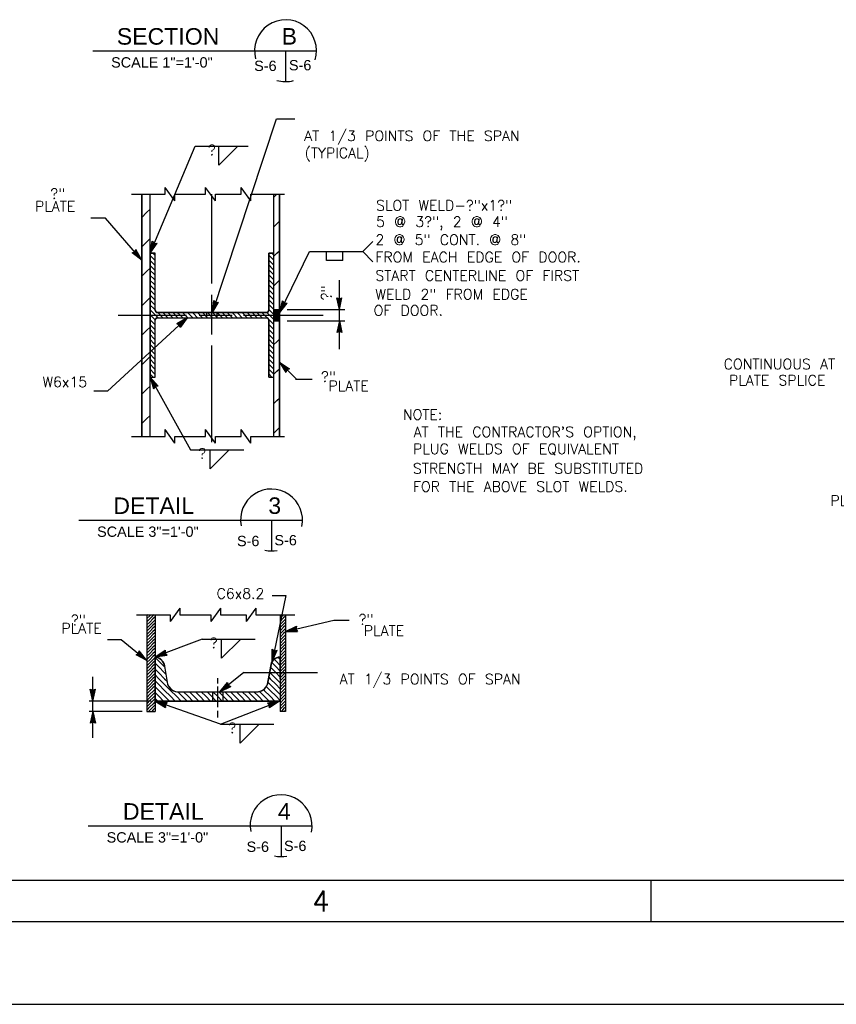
# Model space of a CAD drawing. Extents: x -27.8 to 14.2, y -21.6 to 8.4.
# Tile 2 of 30: x -18.4 to -8.5, y -21.6 to -9.7. Entities that reach past the tile are written whole.
import ezdxf
from ezdxf.enums import TextEntityAlignment as Align

# ---------------------------------------------------------------- set-up
doc = ezdxf.new("R2010")
doc.units = 0
doc.header["$MEASUREMENT"] = 0
doc.linetypes.add('HIDDEN2', pattern=[0.1875, 0.125, -0.0625])
doc.layers.add('01', color=7, linetype='CONTINUOUS')
doc.styles.add('ARIAL', font='Arial')
doc.styles.add('TXT_SHX', font='txt.shx')

msp = doc.modelspace()

# ---------------------------------------------------------------- linework, layer by layer
at = {"layer": '01', "color": 7, "linetype": 'CONTINUOUS'}
for p, q in [((-17.541, -10.091), (-14.832, -10.091)), ((-15.207, -10.091), (-15.207, -10.466)), ((-16.093, -13.264), (-15.318, -10.917)), ((-15.318, -10.918), (-15.094, -10.918)), ((-16.848, -12.545), (-16.301, -11.249)), ((-16.301, -11.249), (-15.66, -11.249)), ((-16.014, -11.478), (-16.014, -11.249)), ((-16.014, -11.478), (-15.787, -11.251)), ((-16.666, -11.831), (-16.666, -11.747)), ((-16.548, -11.911), (-16.666, -11.747)), ((-16.175, -11.831), (-16.175, -11.747)), ((-16.057, -11.911), (-16.175, -11.747)), ((-15.745, -11.831), (-15.745, -11.747)), ((-15.627, -11.911), (-15.745, -11.747)), ((-17.074, -11.831), (-16.666, -11.831)), ((-16.947, -14.765), (-16.947, -11.831)), ((-16.947, -11.831), (-16.947, -14.765)), ((-16.848, -14.765), (-16.848, -11.831)), ((-16.848, -14.765), (-16.848, -11.831)), ((-16.548, -11.911), (-16.548, -11.831)), ((-16.548, -11.831), (-16.175, -11.831)), ((-16.098, -12.911), (-16.098, -11.831)), ((-16.057, -11.911), (-16.057, -11.831)), ((-16.057, -11.831), (-15.745, -11.831)), ((-15.627, -11.911), (-15.627, -11.831)), ((-15.627, -11.831), (-15.219, -11.831)), ((-15.348, -14.765), (-15.348, -11.831)), ((-15.348, -14.765), (-15.348, -11.831)), ((-15.348, -11.867), (-15.312, -11.831)), ((-15.282, -14.765), (-15.282, -11.831)), ((-15.282, -11.831), (-15.282, -14.765)), ((-16.89, -12.053), (-16.848, -12.011)), ((-17.388, -12.121), (-17.563, -12.121)), ((-16.947, -12.627), (-17.388, -12.121)), ((-16.947, -12.11), (-16.89, -12.053)), ((-15.312, -12.188), (-15.282, -12.158)), ((-15.348, -12.224), (-15.312, -12.188)), ((-16.89, -12.41), (-16.848, -12.368)), ((-16.848, -12.545), (-16.821, -12.4)), ((-16.821, -12.4), (-16.797, -12.425)), ((-14.273, -12.524), (-14.15, -12.401)), ((-17.032, -12.529), (-17.018, -12.498)), ((-17.027, -12.535), (-17.018, -12.515)), ((-16.947, -12.627), (-17.018, -12.498)), ((-16.971, -12.599), (-17.018, -12.515)), ((-16.947, -12.467), (-16.89, -12.41)), ((-16.848, -12.545), (-16.763, -12.424)), ((-16.834, -12.511), (-16.815, -12.417)), ((-16.834, -12.511), (-16.779, -12.432)), ((-16.82, -12.478), (-16.811, -12.432)), ((-16.82, -12.478), (-16.794, -12.44)), ((-16.815, -12.417), (-16.801, -12.433)), ((-16.811, -12.432), (-16.804, -12.44)), ((-16.804, -12.44), (-16.794, -12.44)), ((-16.801, -12.433), (-16.779, -12.432)), ((-16.797, -12.425), (-16.763, -12.424)), ((-15.312, -12.545), (-15.282, -12.515)), ((-17.065, -12.539), (-17.032, -12.529)), ((-16.947, -12.627), (-17.065, -12.539)), ((-17.048, -12.541), (-17.027, -12.535)), ((-16.971, -12.599), (-17.048, -12.541)), ((-17.032, -12.545), (-17.022, -12.541)), ((-16.995, -12.572), (-17.032, -12.545)), ((-17.022, -12.541), (-17.018, -12.532)), ((-16.995, -12.572), (-17.018, -12.532)), ((-16.848, -12.545), (-16.785, -12.545)), ((-16.801, -12.616), (-16.844, -12.573)), ((-16.801, -12.676), (-16.844, -12.633)), ((-16.801, -12.556), (-16.812, -12.545)), ((-16.785, -12.572), (-16.801, -12.556)), ((-16.785, -12.632), (-16.801, -12.616)), ((-16.785, -13.233), (-16.785, -12.545)), ((-15.41, -12.545), (-15.348, -12.545)), ((-15.41, -13.233), (-15.41, -12.545)), ((-15.361, -12.616), (-15.41, -12.567)), ((-15.361, -12.676), (-15.41, -12.627)), ((-15.361, -12.556), (-15.372, -12.545)), ((-15.349, -12.568), (-15.361, -12.556)), ((-15.349, -12.628), (-15.361, -12.616)), ((-15.348, -12.581), (-15.312, -12.545)), ((-15.277, -13.264), (-14.918, -12.524)), ((-14.918, -12.524), (-14.273, -12.524)), ((-14.712, -12.632), (-14.712, -12.524)), ((-14.712, -12.627), (-14.515, -12.627)), ((-14.515, -12.632), (-14.515, -12.524)), ((-14.273, -12.524), (-14.15, -12.647)), ((-16.89, -12.767), (-16.848, -12.725)), ((-16.801, -12.736), (-16.844, -12.693)), ((-16.801, -12.796), (-16.844, -12.753)), ((-16.785, -12.692), (-16.801, -12.676)), ((-16.785, -12.752), (-16.801, -12.736)), ((-15.361, -12.736), (-15.41, -12.687)), ((-15.361, -12.796), (-15.41, -12.747)), ((-15.349, -12.688), (-15.361, -12.676)), ((-15.349, -12.748), (-15.361, -12.736)), ((-16.947, -12.824), (-16.89, -12.767)), ((-16.801, -12.856), (-16.844, -12.813)), ((-16.801, -12.916), (-16.844, -12.873)), ((-16.785, -12.812), (-16.801, -12.796)), ((-16.785, -12.872), (-16.801, -12.856)), ((-15.361, -12.856), (-15.41, -12.807)), ((-15.361, -12.916), (-15.41, -12.867)), ((-15.349, -12.808), (-15.361, -12.796)), ((-15.349, -12.868), (-15.361, -12.856)), ((-15.312, -12.902), (-15.282, -12.872)), ((-14.555, -13.228), (-14.555, -12.869)), ((-16.801, -12.976), (-16.845, -12.932)), ((-16.801, -13.036), (-16.845, -12.992)), ((-16.785, -12.932), (-16.801, -12.916)), ((-16.785, -12.992), (-16.801, -12.976)), ((-15.361, -12.976), (-15.41, -12.927)), ((-15.361, -13.036), (-15.41, -12.987)), ((-15.349, -12.928), (-15.361, -12.916)), ((-15.349, -12.988), (-15.361, -12.976)), ((-15.348, -12.938), (-15.312, -12.902)), ((-16.89, -13.124), (-16.848, -13.082)), ((-16.801, -13.096), (-16.845, -13.052)), ((-16.801, -13.156), (-16.845, -13.112)), ((-16.785, -13.052), (-16.801, -13.036)), ((-16.785, -13.112), (-16.801, -13.096)), ((-16.098, -13.528), (-16.098, -13.05)), ((-16.093, -13.264), (-16.077, -13.118)), ((-16.077, -13.118), (-16.052, -13.141)), ((-15.361, -13.096), (-15.41, -13.047)), ((-15.361, -13.156), (-15.41, -13.107)), ((-15.349, -13.048), (-15.361, -13.036)), ((-15.349, -13.108), (-15.361, -13.096)), ((-14.555, -13.228), (-14.586, -13.084)), ((-14.586, -13.084), (-14.555, -13.098)), ((-14.555, -13.191), (-14.575, -13.097)), ((-14.575, -13.097), (-14.555, -13.106)), ((-14.555, -13.155), (-14.565, -13.11)), ((-14.565, -13.11), (-14.555, -13.114)), ((-14.555, -13.228), (-14.524, -13.084)), ((-14.555, -13.098), (-14.524, -13.084)), ((-14.555, -13.191), (-14.535, -13.097)), ((-14.555, -13.106), (-14.535, -13.097)), ((-14.555, -13.155), (-14.546, -13.11)), ((-14.555, -13.114), (-14.546, -13.11)), ((-16.947, -13.181), (-16.89, -13.124)), ((-16.801, -13.216), (-16.845, -13.172)), ((-16.801, -13.276), (-16.845, -13.232)), ((-16.785, -13.172), (-16.801, -13.156)), ((-16.785, -13.232), (-16.801, -13.216)), ((-16.093, -13.264), (-16.018, -13.137)), ((-16.081, -13.229), (-16.071, -13.133)), ((-16.081, -13.229), (-16.033, -13.146)), ((-16.071, -13.133), (-16.055, -13.148)), ((-16.07, -13.195), (-16.065, -13.149)), ((-16.07, -13.195), (-16.047, -13.155)), ((-16.065, -13.149), (-16.057, -13.156)), ((-16.057, -13.156), (-16.047, -13.155)), ((-16.055, -13.148), (-16.033, -13.146)), ((-16.052, -13.141), (-16.018, -13.137)), ((-15.361, -13.216), (-15.41, -13.167)), ((-15.361, -13.276), (-15.41, -13.227)), ((-15.349, -13.168), (-15.361, -13.156)), ((-15.349, -13.228), (-15.361, -13.216)), ((-15.348, -13.228), (-15.282, -13.228)), ((-15.348, -13.23), (-15.282, -13.23)), ((-15.348, -13.233), (-15.282, -13.233)), ((-15.348, -13.237), (-15.282, -13.237)), ((-15.312, -13.259), (-15.282, -13.229)), ((-15.277, -13.264), (-15.242, -13.121)), ((-15.277, -13.264), (-15.186, -13.148)), ((-15.261, -13.231), (-15.238, -13.137)), ((-15.261, -13.231), (-15.202, -13.155)), ((-15.245, -13.198), (-15.234, -13.153)), ((-15.245, -13.198), (-15.217, -13.162)), ((-15.242, -13.121), (-15.22, -13.147)), ((-15.238, -13.137), (-15.224, -13.154)), ((-15.234, -13.153), (-15.227, -13.161)), ((-15.227, -13.161), (-15.217, -13.162)), ((-15.224, -13.154), (-15.202, -13.155)), ((-15.22, -13.147), (-15.186, -13.148)), ((-15.187, -13.228), (-14.488, -13.228)), ((-14.555, -13.362), (-14.555, -13.228)), ((-16.397, -13.326), (-17.364, -14.217)), ((-17.235, -13.295), (-16.407, -13.295)), ((-16.801, -13.396), (-16.846, -13.35)), ((-16.801, -13.336), (-16.845, -13.292)), ((-16.751, -13.326), (-16.801, -13.276)), ((-16.784, -13.352), (-16.801, -13.336)), ((-16.785, -14.045), (-16.785, -13.357)), ((-16.754, -13.264), (-15.441, -13.264)), ((-16.754, -13.326), (-15.441, -13.326)), ((-16.741, -13.276), (-16.753, -13.264)), ((-16.691, -13.326), (-16.741, -13.276)), ((-16.681, -13.276), (-16.693, -13.264)), ((-16.631, -13.326), (-16.681, -13.276)), ((-16.621, -13.276), (-16.633, -13.264)), ((-16.571, -13.326), (-16.621, -13.276)), ((-16.561, -13.276), (-16.573, -13.264)), ((-16.511, -13.326), (-16.561, -13.276)), ((-16.397, -13.326), (-16.524, -13.401)), ((-16.501, -13.276), (-16.513, -13.264)), ((-16.424, -13.351), (-16.507, -13.4)), ((-16.451, -13.326), (-16.501, -13.276)), ((-16.397, -13.326), (-16.482, -13.446)), ((-16.424, -13.351), (-16.48, -13.429)), ((-16.441, -13.276), (-16.453, -13.264)), ((-16.391, -13.326), (-16.441, -13.276)), ((-16.381, -13.276), (-16.393, -13.264)), ((-16.331, -13.326), (-16.381, -13.276)), ((-16.321, -13.276), (-16.333, -13.264)), ((-16.271, -13.326), (-16.321, -13.276)), ((-16.261, -13.276), (-16.273, -13.264)), ((-16.211, -13.326), (-16.261, -13.276)), ((-16.254, -13.295), (-15.855, -13.295)), ((-16.201, -13.276), (-16.213, -13.264)), ((-16.151, -13.326), (-16.201, -13.276)), ((-16.141, -13.276), (-16.153, -13.264)), ((-16.091, -13.326), (-16.141, -13.276)), ((-16.081, -13.276), (-16.093, -13.264)), ((-16.031, -13.326), (-16.081, -13.276)), ((-16.021, -13.276), (-16.033, -13.264)), ((-15.971, -13.326), (-16.021, -13.276)), ((-15.961, -13.276), (-15.973, -13.264)), ((-15.911, -13.326), (-15.961, -13.276)), ((-15.901, -13.276), (-15.913, -13.264)), ((-15.851, -13.326), (-15.901, -13.276)), ((-15.841, -13.276), (-15.853, -13.264)), ((-15.791, -13.326), (-15.841, -13.276)), ((-15.781, -13.276), (-15.793, -13.264)), ((-15.731, -13.326), (-15.781, -13.276)), ((-15.721, -13.276), (-15.733, -13.264)), ((-15.671, -13.326), (-15.721, -13.276)), ((-15.717, -13.295), (-14.751, -13.295)), ((-15.661, -13.276), (-15.673, -13.264)), ((-15.611, -13.326), (-15.661, -13.276)), ((-15.601, -13.276), (-15.613, -13.264)), ((-15.551, -13.326), (-15.601, -13.276)), ((-15.541, -13.276), (-15.553, -13.264)), ((-15.491, -13.326), (-15.541, -13.276)), ((-15.481, -13.276), (-15.493, -13.264)), ((-15.428, -13.329), (-15.481, -13.276)), ((-15.421, -13.276), (-15.436, -13.262)), ((-15.361, -13.336), (-15.421, -13.276)), ((-15.361, -13.396), (-15.419, -13.338)), ((-15.41, -14.045), (-15.41, -13.357)), ((-15.349, -13.288), (-15.361, -13.276)), ((-15.349, -13.348), (-15.361, -13.336)), ((-15.348, -13.241), (-15.282, -13.241)), ((-15.348, -13.245), (-15.282, -13.245)), ((-15.348, -13.249), (-15.282, -13.249)), ((-15.348, -13.253), (-15.282, -13.253)), ((-15.348, -13.257), (-15.282, -13.257)), ((-15.348, -13.295), (-15.312, -13.259)), ((-15.348, -13.262), (-15.282, -13.262)), ((-15.348, -13.266), (-15.282, -13.266)), ((-15.348, -13.27), (-15.282, -13.27)), ((-15.348, -13.274), (-15.282, -13.274)), ((-15.348, -13.278), (-15.282, -13.278)), ((-15.348, -13.282), (-15.282, -13.282)), ((-15.348, -13.287), (-15.282, -13.287)), ((-15.348, -13.291), (-15.282, -13.291)), ((-15.348, -13.295), (-15.282, -13.295)), ((-15.348, -13.299), (-15.282, -13.299)), ((-15.348, -13.302), (-15.282, -13.302)), ((-15.348, -13.306), (-15.282, -13.306)), ((-15.348, -13.309), (-15.282, -13.309)), ((-15.348, -13.313), (-15.282, -13.313)), ((-15.348, -13.318), (-15.282, -13.318)), ((-15.348, -13.322), (-15.282, -13.322)), ((-15.348, -13.325), (-15.282, -13.325)), ((-15.348, -13.329), (-15.282, -13.329)), ((-15.348, -13.333), (-15.282, -13.333)), ((-15.348, -13.337), (-15.282, -13.337)), ((-15.348, -13.341), (-15.282, -13.341)), ((-15.348, -13.346), (-15.282, -13.346)), ((-15.348, -13.35), (-15.282, -13.35)), ((-15.348, -13.354), (-15.282, -13.354)), ((-15.348, -13.358), (-15.282, -13.358)), ((-16.89, -13.481), (-16.848, -13.439)), ((-16.801, -13.456), (-16.846, -13.41)), ((-16.801, -13.516), (-16.846, -13.47)), ((-16.785, -13.412), (-16.801, -13.396)), ((-16.785, -13.472), (-16.801, -13.456)), ((-16.493, -13.414), (-16.524, -13.401)), ((-16.487, -13.409), (-16.507, -13.4)), ((-16.482, -13.446), (-16.493, -13.414)), ((-16.451, -13.375), (-16.49, -13.399)), ((-16.481, -13.403), (-16.49, -13.399)), ((-16.48, -13.429), (-16.487, -13.409)), ((-16.477, -13.413), (-16.481, -13.403)), ((-16.451, -13.375), (-16.477, -13.413)), ((-15.361, -13.456), (-15.41, -13.407)), ((-15.361, -13.516), (-15.41, -13.467)), ((-15.349, -13.408), (-15.361, -13.396)), ((-15.349, -13.468), (-15.361, -13.456)), ((-15.348, -13.362), (-15.282, -13.362)), ((-15.187, -13.362), (-14.488, -13.362)), ((-14.555, -13.362), (-14.586, -13.506)), ((-14.555, -13.399), (-14.575, -13.493)), ((-14.555, -13.435), (-14.564, -13.48)), ((-14.555, -13.476), (-14.564, -13.48)), ((-14.555, -13.708), (-14.555, -13.362)), ((-14.555, -13.362), (-14.524, -13.506)), ((-14.555, -13.399), (-14.535, -13.493)), ((-14.555, -13.435), (-14.545, -13.48)), ((-14.545, -13.48), (-14.555, -13.476)), ((-16.947, -13.538), (-16.89, -13.481)), ((-16.801, -13.576), (-16.846, -13.53)), ((-16.801, -13.636), (-16.846, -13.59)), ((-16.785, -13.532), (-16.801, -13.516)), ((-16.785, -13.592), (-16.801, -13.576)), ((-15.361, -13.576), (-15.41, -13.527)), ((-15.361, -13.636), (-15.41, -13.587)), ((-15.349, -13.528), (-15.361, -13.516)), ((-15.349, -13.588), (-15.361, -13.576)), ((-15.312, -13.616), (-15.282, -13.586)), ((-14.555, -13.492), (-14.586, -13.506)), ((-14.555, -13.484), (-14.575, -13.493)), ((-14.535, -13.493), (-14.555, -13.484)), ((-14.524, -13.506), (-14.555, -13.492)), ((-16.801, -13.756), (-16.847, -13.709)), ((-16.801, -13.696), (-16.846, -13.65)), ((-16.785, -13.652), (-16.801, -13.636)), ((-16.785, -13.712), (-16.801, -13.696)), ((-16.098, -14.835), (-16.098, -13.664)), ((-15.361, -13.696), (-15.41, -13.647)), ((-15.361, -13.756), (-15.41, -13.707)), ((-15.349, -13.648), (-15.361, -13.636)), ((-15.349, -13.708), (-15.361, -13.696)), ((-15.348, -13.652), (-15.312, -13.616)), ((-16.89, -13.838), (-16.848, -13.796)), ((-16.801, -13.816), (-16.847, -13.769)), ((-16.801, -13.876), (-16.847, -13.829)), ((-16.785, -13.772), (-16.801, -13.756)), ((-16.785, -13.832), (-16.801, -13.816)), ((-15.361, -13.816), (-15.41, -13.767)), ((-15.361, -13.876), (-15.41, -13.827)), ((-15.349, -13.768), (-15.361, -13.756)), ((-15.349, -13.828), (-15.361, -13.816)), ((-16.947, -13.895), (-16.89, -13.838)), ((-16.801, -13.936), (-16.847, -13.889)), ((-16.801, -13.996), (-16.847, -13.949)), ((-16.785, -13.892), (-16.801, -13.876)), ((-16.785, -13.952), (-16.801, -13.936)), ((-15.361, -13.936), (-15.41, -13.887)), ((-15.361, -13.996), (-15.41, -13.947)), ((-15.349, -13.888), (-15.361, -13.876)), ((-15.349, -13.948), (-15.361, -13.936)), ((-15.312, -13.973), (-15.282, -13.943)), ((-15.282, -13.864), (-15.158, -13.944)), ((-15.282, -13.864), (-15.202, -13.988)), ((-15.282, -13.864), (-15.075, -14.071)), ((-15.256, -13.89), (-15.175, -13.942)), ((-15.256, -13.89), (-15.204, -13.971)), ((-15.23, -13.916), (-15.205, -13.954)), ((-15.23, -13.916), (-15.191, -13.94)), ((-15.201, -13.945), (-15.205, -13.954)), ((-15.196, -13.95), (-15.204, -13.971)), ((-15.191, -13.94), (-15.201, -13.945)), ((-15.175, -13.942), (-15.196, -13.95)), ((-15.158, -13.944), (-15.19, -13.956)), ((-16.848, -14.045), (-16.785, -14.045)), ((-16.848, -14.045), (-16.357, -14.927)), ((-16.848, -14.045), (-16.751, -14.156)), ((-16.848, -14.045), (-16.805, -14.186)), ((-16.81, -14.046), (-16.847, -14.009)), ((-16.785, -14.012), (-16.801, -13.996)), ((-15.372, -14.045), (-15.41, -14.007)), ((-15.41, -14.045), (-15.348, -14.045)), ((-15.349, -14.008), (-15.361, -13.996)), ((-15.348, -14.009), (-15.312, -13.973)), ((-15.19, -13.956), (-15.202, -13.988)), ((-15.086, -14.068), (-14.884, -14.068)), ((-16.89, -14.195), (-16.848, -14.153)), ((-16.83, -14.077), (-16.767, -14.15)), ((-16.83, -14.077), (-16.802, -14.169)), ((-16.812, -14.109), (-16.798, -14.152)), ((-16.812, -14.109), (-16.782, -14.143)), ((-16.785, -14.159), (-16.805, -14.186)), ((-16.789, -14.152), (-16.802, -14.169)), ((-16.793, -14.145), (-16.798, -14.152)), ((-16.782, -14.143), (-16.793, -14.145)), ((-16.767, -14.15), (-16.789, -14.152)), ((-16.751, -14.156), (-16.785, -14.159)), ((-17.364, -14.217), (-17.526, -14.217)), ((-16.947, -14.252), (-16.89, -14.195)), ((-15.312, -14.33), (-15.282, -14.3)), ((-15.348, -14.366), (-15.312, -14.33)), ((-16.89, -14.552), (-16.848, -14.51)), ((-16.947, -14.609), (-16.89, -14.552)), ((-15.312, -14.687), (-15.282, -14.657)), ((-17.074, -14.765), (-16.666, -14.765)), ((-16.666, -14.765), (-16.666, -14.681)), ((-16.548, -14.845), (-16.666, -14.681)), ((-16.548, -14.845), (-16.548, -14.765)), ((-16.548, -14.765), (-16.175, -14.765)), ((-16.175, -14.765), (-16.175, -14.681)), ((-16.057, -14.845), (-16.175, -14.681)), ((-16.057, -14.845), (-16.057, -14.765)), ((-16.057, -14.765), (-15.745, -14.765)), ((-15.745, -14.765), (-15.745, -14.681)), ((-15.627, -14.845), (-15.745, -14.681)), ((-15.627, -14.845), (-15.627, -14.765)), ((-15.627, -14.765), (-15.219, -14.765)), ((-15.348, -14.723), (-15.312, -14.687)), ((-16.357, -14.927), (-15.712, -14.927)), ((-16.12, -15.156), (-16.12, -14.927)), ((-16.12, -15.156), (-15.893, -14.929)), ((-17.711, -15.776), (-15.002, -15.776)), ((-15.377, -15.776), (-15.377, -16.151)), ((-15.369, -16.689), (-15.203, -16.689)), ((-15.203, -16.689), (-15.367, -17.489)), ((-17.012, -16.923), (-16.604, -16.923)), ((-16.885, -16.923), (-16.885, -18.094)), ((-16.875, -16.923), (-16.885, -16.933)), ((-16.85, -16.936), (-16.885, -16.971)), ((-16.837, -16.923), (-16.85, -16.936)), ((-16.812, -16.936), (-16.85, -16.974)), ((-16.799, -16.923), (-16.812, -16.936)), ((-16.787, -16.923), (-16.787, -18.094)), ((-16.486, -16.843), (-16.604, -17.007)), ((-16.604, -16.923), (-16.604, -17.007)), ((-16.486, -16.843), (-16.486, -16.923)), ((-16.486, -16.923), (-16.113, -16.923)), ((-15.995, -16.843), (-16.113, -17.007)), ((-16.113, -16.923), (-16.113, -17.007)), ((-15.995, -16.843), (-15.995, -16.923)), ((-15.995, -16.923), (-15.683, -16.923)), ((-15.565, -16.843), (-15.683, -17.007)), ((-15.683, -16.923), (-15.683, -17.007)), ((-15.565, -16.843), (-15.565, -16.923)), ((-15.565, -16.923), (-15.093, -16.923)), ((-15.274, -16.923), (-15.274, -18.094)), ((-15.27, -16.924), (-15.274, -16.928)), ((-15.232, -16.924), (-15.27, -16.962)), ((-15.209, -16.923), (-15.209, -18.094)), ((-16.85, -16.974), (-16.885, -17.009)), ((-16.85, -17.012), (-16.885, -17.047)), ((-16.85, -17.05), (-16.885, -17.085)), ((-16.812, -16.974), (-16.85, -17.012)), ((-16.812, -17.012), (-16.85, -17.05)), ((-16.812, -17.05), (-16.85, -17.088)), ((-16.791, -16.953), (-16.812, -16.974)), ((-16.791, -16.991), (-16.812, -17.012)), ((-16.791, -17.029), (-16.812, -17.05)), ((-15.27, -16.962), (-15.274, -16.966)), ((-15.27, -17), (-15.274, -17.004)), ((-15.27, -17.038), (-15.274, -17.042)), ((-15.232, -16.962), (-15.27, -17)), ((-15.232, -17), (-15.27, -17.038)), ((-15.232, -17.038), (-15.27, -17.076)), ((-15.209, -16.939), (-15.232, -16.962)), ((-15.209, -16.977), (-15.232, -17)), ((-15.209, -17.015), (-15.232, -17.038)), ((-15.209, -17.053), (-15.232, -17.076)), ((-15.209, -17.127), (-14.623, -16.991)), ((-14.623, -16.991), (-14.435, -16.991)), ((-16.85, -17.088), (-16.885, -17.123)), ((-16.85, -17.126), (-16.885, -17.161)), ((-16.85, -17.164), (-16.885, -17.199)), ((-16.812, -17.088), (-16.85, -17.126)), ((-16.812, -17.126), (-16.85, -17.164)), ((-16.812, -17.164), (-16.85, -17.202)), ((-16.791, -17.067), (-16.812, -17.088)), ((-16.791, -17.105), (-16.812, -17.126)), ((-16.791, -17.143), (-16.812, -17.164)), ((-15.27, -17.076), (-15.274, -17.08)), ((-15.27, -17.114), (-15.274, -17.118)), ((-15.27, -17.152), (-15.274, -17.156)), ((-15.232, -17.076), (-15.27, -17.114)), ((-15.232, -17.114), (-15.27, -17.152)), ((-15.232, -17.152), (-15.27, -17.19)), ((-15.209, -17.091), (-15.232, -17.114)), ((-15.209, -17.129), (-15.232, -17.152)), ((-15.209, -17.167), (-15.232, -17.19)), ((-15.209, -17.127), (-15.076, -17.064)), ((-15.209, -17.127), (-15.062, -17.125)), ((-15.173, -17.119), (-15.086, -17.078)), ((-15.173, -17.119), (-15.077, -17.117)), ((-15.138, -17.11), (-15.096, -17.091)), ((-15.138, -17.11), (-15.092, -17.109)), ((-15.096, -17.091), (-15.098, -17.101)), ((-15.098, -17.101), (-15.092, -17.109)), ((-15.086, -17.078), (-15.09, -17.099)), ((-15.09, -17.099), (-15.077, -17.117)), ((-15.076, -17.064), (-15.082, -17.098)), ((-15.082, -17.098), (-15.062, -17.125)), ((-17.363, -17.225), (-17.198, -17.225)), ((-17.198, -17.225), (-16.885, -17.476)), ((-16.85, -17.202), (-16.885, -17.237)), ((-16.85, -17.24), (-16.885, -17.275)), ((-16.85, -17.278), (-16.885, -17.313)), ((-16.812, -17.202), (-16.85, -17.24)), ((-16.812, -17.24), (-16.85, -17.278)), ((-16.812, -17.278), (-16.85, -17.316)), ((-16.791, -17.181), (-16.812, -17.202)), ((-16.791, -17.219), (-16.812, -17.24)), ((-16.791, -17.257), (-16.812, -17.278)), ((-16.218, -17.221), (-16.787, -17.434)), ((-16.218, -17.221), (-15.573, -17.221)), ((-15.981, -17.45), (-15.981, -17.221)), ((-15.981, -17.45), (-15.754, -17.223)), ((-15.27, -17.19), (-15.274, -17.194)), ((-15.27, -17.228), (-15.274, -17.232)), ((-15.27, -17.266), (-15.274, -17.27)), ((-15.232, -17.19), (-15.27, -17.228)), ((-15.232, -17.228), (-15.27, -17.266)), ((-15.232, -17.266), (-15.27, -17.304)), ((-15.209, -17.205), (-15.232, -17.228)), ((-15.209, -17.243), (-15.232, -17.266)), ((-15.209, -17.281), (-15.232, -17.304)), ((-17.017, -17.41), (-16.986, -17.395)), ((-16.885, -17.476), (-17.017, -17.41)), ((-17, -17.41), (-16.98, -17.4)), ((-16.914, -17.453), (-17, -17.41)), ((-16.986, -17.395), (-16.978, -17.362)), ((-16.983, -17.41), (-16.974, -17.405)), ((-16.942, -17.43), (-16.983, -17.41)), ((-16.98, -17.4), (-16.975, -17.378)), ((-16.885, -17.476), (-16.978, -17.362)), ((-16.914, -17.453), (-16.975, -17.378)), ((-16.974, -17.405), (-16.971, -17.395)), ((-16.942, -17.43), (-16.971, -17.395)), ((-16.85, -17.316), (-16.885, -17.351)), ((-16.85, -17.354), (-16.885, -17.389)), ((-16.85, -17.392), (-16.885, -17.427)), ((-16.812, -17.316), (-16.85, -17.354)), ((-16.812, -17.354), (-16.85, -17.392)), ((-16.812, -17.392), (-16.85, -17.43)), ((-16.791, -17.295), (-16.812, -17.316)), ((-16.791, -17.333), (-16.812, -17.354)), ((-16.791, -17.371), (-16.812, -17.392)), ((-16.791, -17.409), (-16.812, -17.43)), ((-16.787, -17.434), (-16.663, -17.354)), ((-16.787, -17.434), (-16.641, -17.413)), ((-16.752, -17.421), (-16.671, -17.369)), ((-16.752, -17.421), (-16.657, -17.407)), ((-16.719, -17.408), (-16.68, -17.383)), ((-16.719, -17.408), (-16.673, -17.401)), ((-16.68, -17.383), (-16.68, -17.394)), ((-16.68, -17.394), (-16.673, -17.401)), ((-16.671, -17.369), (-16.673, -17.391)), ((-16.673, -17.391), (-16.657, -17.407)), ((-16.663, -17.354), (-16.665, -17.388)), ((-16.665, -17.388), (-16.641, -17.413)), ((-15.367, -17.489), (-15.368, -17.342)), ((-15.368, -17.342), (-15.341, -17.362)), ((-15.367, -17.489), (-15.308, -17.354)), ((-15.36, -17.453), (-15.36, -17.357)), ((-15.36, -17.357), (-15.342, -17.369)), ((-15.36, -17.453), (-15.321, -17.365)), ((-15.352, -17.417), (-15.353, -17.371)), ((-15.353, -17.371), (-15.344, -17.377)), ((-15.352, -17.417), (-15.334, -17.375)), ((-15.344, -17.377), (-15.334, -17.375)), ((-15.342, -17.369), (-15.321, -17.365)), ((-15.341, -17.362), (-15.308, -17.354)), ((-15.232, -17.304), (-15.27, -17.342)), ((-15.232, -17.342), (-15.27, -17.38)), ((-15.232, -17.38), (-15.27, -17.418)), ((-15.209, -17.319), (-15.232, -17.342)), ((-15.209, -17.357), (-15.232, -17.38)), ((-15.209, -17.395), (-15.232, -17.418)), ((-16.85, -17.43), (-16.885, -17.465)), ((-16.85, -17.468), (-16.885, -17.503)), ((-16.85, -17.506), (-16.885, -17.541)), ((-16.812, -17.43), (-16.85, -17.468)), ((-16.812, -17.468), (-16.85, -17.506)), ((-16.812, -17.506), (-16.85, -17.544)), ((-16.791, -17.447), (-16.812, -17.468)), ((-16.791, -17.485), (-16.812, -17.506)), ((-16.791, -17.523), (-16.812, -17.544)), ((-16.787, -17.44), (-16.742, -17.485)), ((-16.787, -17.511), (-16.742, -17.556)), ((-16.742, -17.485), (-16.671, -17.556)), ((-15.375, -17.504), (-15.322, -17.556)), ((-15.344, -17.463), (-15.322, -17.485)), ((-15.322, -17.485), (-15.275, -17.533)), ((-15.297, -17.44), (-15.275, -17.462)), ((-15.27, -17.456), (-15.274, -17.46)), ((-15.27, -17.494), (-15.274, -17.498)), ((-15.27, -17.532), (-15.274, -17.536)), ((-15.232, -17.418), (-15.27, -17.456)), ((-15.232, -17.456), (-15.27, -17.494)), ((-15.232, -17.494), (-15.27, -17.532)), ((-15.232, -17.532), (-15.27, -17.57)), ((-15.209, -17.433), (-15.232, -17.456)), ((-15.209, -17.471), (-15.232, -17.494)), ((-15.209, -17.509), (-15.232, -17.532)), ((-16.85, -17.544), (-16.885, -17.579)), ((-16.85, -17.582), (-16.885, -17.617)), ((-16.85, -17.62), (-16.885, -17.655)), ((-16.812, -17.544), (-16.85, -17.582)), ((-16.812, -17.582), (-16.85, -17.62)), ((-16.812, -17.62), (-16.85, -17.658)), ((-16.791, -17.561), (-16.812, -17.582)), ((-16.791, -17.599), (-16.812, -17.62)), ((-16.791, -17.637), (-16.812, -17.658)), ((-16.787, -17.582), (-16.742, -17.627)), ((-16.742, -17.556), (-16.671, -17.627)), ((-16.742, -17.627), (-16.671, -17.698)), ((-16.673, -17.547), (-16.635, -17.763)), ((-16.671, -17.627), (-16.656, -17.642)), ((-15.71, -17.622), (-16.003, -17.857)), ((-15.71, -17.622), (-14.819, -17.622)), ((-15.387, -17.547), (-15.425, -17.763)), ((-15.4, -17.621), (-15.393, -17.627)), ((-15.393, -17.627), (-15.322, -17.698)), ((-15.39, -17.56), (-15.322, -17.627)), ((-15.322, -17.556), (-15.275, -17.604)), ((-15.322, -17.627), (-15.275, -17.675)), ((-15.27, -17.57), (-15.274, -17.574)), ((-15.27, -17.608), (-15.274, -17.612)), ((-15.27, -17.646), (-15.274, -17.65)), ((-15.232, -17.57), (-15.27, -17.608)), ((-15.232, -17.608), (-15.27, -17.646)), ((-15.232, -17.646), (-15.27, -17.684)), ((-15.209, -17.547), (-15.232, -17.57)), ((-15.209, -17.585), (-15.232, -17.608)), ((-15.209, -17.623), (-15.232, -17.646)), ((-17.54, -17.969), (-17.54, -17.677)), ((-16.85, -17.658), (-16.885, -17.693)), ((-16.85, -17.696), (-16.885, -17.731)), ((-16.85, -17.734), (-16.885, -17.769)), ((-16.812, -17.658), (-16.85, -17.696)), ((-16.812, -17.696), (-16.85, -17.734)), ((-16.812, -17.734), (-16.85, -17.772)), ((-16.791, -17.675), (-16.812, -17.696)), ((-16.791, -17.713), (-16.812, -17.734)), ((-16.791, -17.751), (-16.812, -17.772)), ((-16.787, -17.653), (-16.742, -17.698)), ((-16.787, -17.724), (-16.742, -17.769)), ((-16.742, -17.698), (-16.671, -17.769)), ((-16.742, -17.769), (-16.671, -17.84)), ((-16.671, -17.698), (-16.641, -17.727)), ((-16.671, -17.769), (-16.6, -17.84)), ((-16.03, -17.691), (-16.03, -17.756)), ((-16.003, -17.857), (-15.91, -17.743)), ((-15.974, -17.834), (-15.913, -17.759)), ((-15.913, -17.759), (-15.908, -17.781)), ((-15.91, -17.743), (-15.902, -17.776)), ((-15.422, -17.74), (-15.393, -17.769)), ((-15.411, -17.681), (-15.393, -17.698)), ((-15.393, -17.698), (-15.322, -17.769)), ((-15.393, -17.769), (-15.322, -17.84)), ((-15.322, -17.698), (-15.275, -17.745)), ((-15.322, -17.769), (-15.275, -17.816)), ((-15.27, -17.684), (-15.274, -17.688)), ((-15.27, -17.722), (-15.274, -17.726)), ((-15.27, -17.76), (-15.274, -17.764)), ((-15.232, -17.684), (-15.27, -17.722)), ((-15.232, -17.722), (-15.27, -17.76)), ((-15.232, -17.76), (-15.27, -17.798)), ((-15.209, -17.661), (-15.232, -17.684)), ((-15.209, -17.699), (-15.232, -17.722)), ((-15.209, -17.737), (-15.232, -17.76)), ((-17.54, -17.969), (-17.571, -17.825)), ((-17.571, -17.825), (-17.54, -17.839)), ((-17.54, -17.932), (-17.56, -17.838)), ((-17.56, -17.838), (-17.54, -17.847)), ((-17.54, -17.896), (-17.55, -17.851)), ((-17.55, -17.851), (-17.54, -17.855)), ((-17.54, -17.969), (-17.509, -17.825)), ((-17.54, -17.839), (-17.509, -17.825)), ((-17.54, -17.932), (-17.52, -17.838)), ((-17.54, -17.847), (-17.52, -17.838)), ((-17.54, -17.896), (-17.531, -17.851)), ((-17.54, -17.855), (-17.531, -17.851)), ((-16.85, -17.772), (-16.885, -17.807)), ((-16.812, -17.81), (-16.885, -17.883)), ((-16.885, -17.845), (-16.85, -17.81)), ((-16.849, -17.887), (-16.884, -17.922)), ((-16.812, -17.772), (-16.85, -17.81)), ((-16.811, -17.849), (-16.849, -17.887)), ((-16.811, -17.887), (-16.849, -17.925)), ((-16.791, -17.789), (-16.812, -17.81)), ((-16.79, -17.828), (-16.811, -17.849)), ((-16.79, -17.866), (-16.811, -17.887)), ((-16.787, -17.795), (-16.742, -17.84)), ((-16.787, -17.866), (-16.742, -17.911)), ((-16.742, -17.84), (-16.671, -17.911)), ((-16.671, -17.84), (-16.6, -17.911)), ((-16.6, -17.84), (-16.529, -17.911)), ((-16.512, -17.856), (-16.458, -17.911)), ((-16.498, -17.857), (-15.562, -17.857)), ((-16.441, -17.857), (-16.387, -17.911)), ((-16.37, -17.857), (-16.316, -17.911)), ((-16.299, -17.857), (-16.245, -17.911)), ((-16.228, -17.857), (-16.174, -17.911)), ((-16.157, -17.857), (-16.103, -17.911)), ((-16.086, -17.857), (-16.032, -17.911)), ((-16.03, -17.793), (-16.03, -18.043)), ((-16.015, -17.857), (-15.961, -17.911)), ((-16.003, -17.857), (-15.871, -17.791)), ((-15.974, -17.834), (-15.888, -17.791)), ((-15.946, -17.811), (-15.917, -17.775)), ((-15.946, -17.811), (-15.905, -17.79)), ((-15.944, -17.857), (-15.89, -17.911)), ((-15.917, -17.775), (-15.914, -17.786)), ((-15.914, -17.786), (-15.905, -17.79)), ((-15.908, -17.781), (-15.888, -17.791)), ((-15.902, -17.776), (-15.871, -17.791)), ((-15.873, -17.857), (-15.819, -17.911)), ((-15.802, -17.857), (-15.748, -17.911)), ((-15.731, -17.857), (-15.677, -17.911)), ((-15.66, -17.857), (-15.606, -17.911)), ((-15.589, -17.857), (-15.535, -17.911)), ((-15.523, -17.852), (-15.464, -17.911)), ((-15.474, -17.83), (-15.464, -17.84)), ((-15.464, -17.84), (-15.393, -17.911)), ((-15.44, -17.793), (-15.393, -17.84)), ((-15.393, -17.84), (-15.322, -17.911)), ((-15.322, -17.84), (-15.275, -17.887)), ((-15.27, -17.798), (-15.274, -17.802)), ((-15.27, -17.837), (-15.274, -17.841)), ((-15.27, -17.875), (-15.274, -17.879)), ((-15.232, -17.837), (-15.27, -17.875)), ((-15.232, -17.875), (-15.27, -17.913)), ((-15.232, -17.798), (-15.267, -17.833)), ((-15.209, -17.775), (-15.232, -17.798)), ((-15.209, -17.814), (-15.232, -17.837)), ((-15.209, -17.852), (-15.232, -17.875)), ((-15.209, -17.89), (-15.232, -17.913)), ((-15.209, -17.813), (-15.217, -17.821)), ((-16.833, -17.969), (-17.583, -17.969)), ((-17.54, -18.094), (-17.54, -17.969)), ((-16.849, -17.925), (-16.884, -17.96)), ((-16.849, -17.963), (-16.884, -17.998)), ((-16.849, -18.001), (-16.884, -18.036)), ((-16.811, -17.925), (-16.849, -17.963)), ((-16.811, -17.963), (-16.849, -18.001)), ((-16.811, -18.001), (-16.849, -18.039)), ((-16.79, -17.904), (-16.811, -17.925)), ((-16.79, -17.942), (-16.811, -17.963)), ((-16.79, -17.98), (-16.811, -18.001)), ((-16.787, -17.937), (-16.755, -17.969)), ((-16.787, -17.969), (-15.274, -17.969)), ((-15.994, -18.251), (-16.787, -17.969)), ((-16.787, -17.969), (-16.641, -17.988)), ((-16.787, -17.969), (-16.662, -18.046)), ((-16.752, -17.981), (-16.657, -17.994)), ((-16.752, -17.981), (-16.67, -18.032)), ((-16.742, -17.911), (-16.684, -17.969)), ((-16.718, -17.993), (-16.679, -18.017)), ((-16.718, -17.993), (-16.672, -17.999)), ((-16.672, -17.999), (-16.68, -18.007)), ((-16.68, -18.007), (-16.679, -18.017)), ((-16.657, -17.994), (-16.672, -18.01)), ((-16.672, -18.01), (-16.67, -18.032)), ((-16.671, -17.911), (-16.613, -17.969)), ((-16.641, -17.988), (-16.665, -18.013)), ((-16.6, -17.911), (-16.542, -17.969)), ((-16.529, -17.911), (-16.471, -17.969)), ((-16.458, -17.911), (-16.4, -17.969)), ((-16.387, -17.911), (-16.329, -17.969)), ((-16.316, -17.911), (-16.258, -17.969)), ((-16.245, -17.911), (-16.187, -17.969)), ((-16.174, -17.911), (-16.116, -17.969)), ((-16.103, -17.911), (-16.045, -17.969)), ((-16.032, -17.911), (-15.974, -17.969)), ((-15.994, -18.251), (-15.279, -17.969)), ((-15.961, -17.911), (-15.903, -17.969)), ((-15.89, -17.911), (-15.832, -17.969)), ((-15.819, -17.911), (-15.761, -17.969)), ((-15.748, -17.911), (-15.69, -17.969)), ((-15.677, -17.911), (-15.619, -17.969)), ((-15.606, -17.911), (-15.548, -17.969)), ((-15.535, -17.911), (-15.477, -17.969)), ((-15.464, -17.911), (-15.406, -17.969)), ((-15.279, -17.969), (-15.424, -17.993)), ((-15.4, -18.017), (-15.424, -17.993)), ((-15.313, -17.983), (-15.408, -17.998)), ((-15.392, -18.014), (-15.408, -17.998)), ((-15.279, -17.969), (-15.402, -18.051)), ((-15.313, -17.983), (-15.394, -18.036)), ((-15.393, -17.911), (-15.335, -17.969)), ((-15.347, -17.996), (-15.392, -18.004)), ((-15.385, -18.011), (-15.392, -18.004)), ((-15.347, -17.996), (-15.385, -18.022)), ((-15.322, -17.911), (-15.275, -17.958)), ((-15.27, -17.913), (-15.274, -17.917)), ((-15.27, -17.951), (-15.274, -17.955)), ((-15.27, -17.989), (-15.274, -17.993)), ((-15.232, -17.913), (-15.27, -17.951)), ((-15.232, -17.951), (-15.27, -17.989)), ((-15.232, -17.989), (-15.27, -18.027)), ((-15.209, -17.928), (-15.232, -17.951)), ((-15.209, -17.966), (-15.232, -17.989)), ((-15.209, -18.004), (-15.232, -18.027)), ((-16.942, -18.094), (-17.585, -18.094)), ((-17.54, -18.094), (-17.571, -18.238)), ((-17.54, -18.415), (-17.54, -18.094)), ((-17.54, -18.094), (-17.509, -18.238)), ((-16.885, -18.094), (-16.787, -18.094)), ((-16.884, -18.074), (-16.849, -18.039)), ((-16.811, -18.039), (-16.866, -18.094)), ((-16.81, -18.077), (-16.827, -18.094)), ((-16.79, -18.018), (-16.811, -18.039)), ((-16.789, -18.056), (-16.81, -18.077)), ((-16.665, -18.013), (-16.662, -18.046)), ((-16.03, -18.086), (-16.03, -18.167)), ((-15.402, -18.051), (-15.4, -18.017)), ((-15.394, -18.036), (-15.392, -18.014)), ((-15.385, -18.022), (-15.385, -18.011)), ((-15.27, -18.027), (-15.274, -18.031)), ((-15.27, -18.065), (-15.274, -18.069)), ((-15.209, -18.094), (-15.274, -18.094)), ((-15.232, -18.027), (-15.27, -18.065)), ((-15.232, -18.065), (-15.261, -18.094)), ((-15.209, -18.042), (-15.232, -18.065)), ((-15.209, -18.08), (-15.223, -18.094)), ((-17.54, -18.224), (-17.571, -18.238)), ((-17.54, -18.131), (-17.56, -18.225)), ((-17.54, -18.216), (-17.56, -18.225)), ((-17.54, -18.167), (-17.549, -18.212)), ((-17.54, -18.208), (-17.549, -18.212)), ((-17.54, -18.131), (-17.52, -18.225)), ((-17.54, -18.167), (-17.53, -18.212)), ((-17.53, -18.212), (-17.54, -18.208)), ((-17.52, -18.225), (-17.54, -18.216)), ((-17.509, -18.238), (-17.54, -18.224)), ((-15.994, -18.251), (-15.349, -18.251)), ((-15.757, -18.48), (-15.757, -18.251)), ((-15.757, -18.48), (-15.53, -18.253)), ((-17.595, -19.479), (-14.886, -19.479)), ((-15.261, -19.479), (-15.261, -19.854)), ((12.714, -20.143), (-25.286, -20.143)), ((-10.786, -20.143), (-10.786, -20.643)), ((13.214, -20.643), (-26.786, -20.643)), ((14.214, -21.643), (-27.786, -21.643))]:
    msp.add_line(p, q, dxfattribs=at)
at = {"layer": '01', "color": 7, "linetype": 'HIDDEN2'}
for p, q in [((-16.16, -13.326), (-16.16, -13.263)), ((-16.035, -13.325), (-16.035, -13.264)), ((-16.092, -17.857), (-16.092, -17.969)), ((-15.967, -17.856), (-15.967, -17.969))]:
    msp.add_line(p, q, dxfattribs=at)
at = {"layer": '01', "color": 7, "linetype": 'CONTINUOUS'}
for points in [[(-16.848, -14.05), (-16.785, -14.045), (-16.785, -13.357), (-16.782, -13.344), (-16.776, -13.336), (-16.754, -13.326), (-15.441, -13.326), (-15.428, -13.329), (-15.42, -13.335), (-15.41, -13.357), (-15.41, -14.045), (-15.349, -14.045), (-15.349, -12.545), (-15.41, -12.545), (-15.41, -13.233), (-15.417, -13.253), (-15.441, -13.264), (-16.754, -13.264), (-16.776, -13.255), (-16.785, -13.233), (-16.785, -12.545), (-16.844, -12.545)], [(-16.787, -17.434), (-16.746, -17.444), (-16.719, -17.46), (-16.692, -17.49), (-16.678, -17.52), (-16.673, -17.547), (-16.635, -17.763), (-16.622, -17.792), (-16.595, -17.823), (-16.574, -17.839), (-16.551, -17.849), (-16.525, -17.856), (-16.498, -17.857), (-15.562, -17.857), (-15.53, -17.855), (-15.501, -17.846), (-15.479, -17.835), (-15.457, -17.817), (-15.441, -17.796), (-15.425, -17.763), (-15.387, -17.547), (-15.378, -17.508), (-15.361, -17.48), (-15.344, -17.463), (-15.328, -17.451), (-15.314, -17.444), (-15.275, -17.434), (-15.274, -17.969), (-16.787, -17.969)]]:
    msp.add_lwpolyline(points, close=True, dxfattribs=at)
for centre, radius, start, end in [((-15.207, -10.091), 0.375, 342.7089, 195.2686), ((-15.207, -10.091), 0.375, 253.4742, 284.9216), ((-16.754, -13.232), 0.0313, 180, 270), ((-15.441, -13.232), 0.0313, 270, 360), ((-16.754, -13.357), 0.0313, 90, 180), ((-15.441, -13.357), 0.0313, 0, 90), ((-15.377, -15.776), 0.375, 348.0239, 190.9202), ((-15.377, -15.776), 0.375, 257.8197, 280.7131), ((-16.795, -17.556), 0.122, 4.1949, 86.3099), ((-15.265, -17.556), 0.122, 93.6901, 175.8051), ((-16.506, -17.721), 0.136, 197.8403, 273.2492), ((-15.554, -17.721), 0.136, 266.7508, 342.1597), ((-15.261, -19.479), 0.375, 348.0239, 190.9202), ((-15.261, -19.479), 0.375, 257.8197, 280.7131)]:
    msp.add_arc(centre, radius, start, end, dxfattribs=at)

# ---------------------------------------------------------------- texts
for s, height, style, p in [('SECTION', 0.2, 'ARIAL', (-16.629, -10.018)), ('B', 0.2, 'ARIAL', (-15.161, -10.017)), ('S-6', 0.125, 'ARIAL', (-15.451, -10.337)), ('S-6', 0.125, 'ARIAL', (-15.03, -10.329)), ('PLATE', 0.125, 'TXT_SHX', (-17.997, -12.038)), ('CONTINUOUS AT', 0.125, 'TXT_SHX', (-9.228, -13.949)), ('W6x15', 0.125, 'TXT_SHX', (-17.879, -14.166)), ('PLATE SPLICE', 0.125, 'TXT_SHX', (-9.255, -14.146)), ('PLATE', 0.125, 'TXT_SHX', (-14.443, -14.214)), ('DETAIL', 0.2, 'ARIAL', (-16.803, -15.703)), ('3', 0.2, 'ARIAL', (-15.338, -15.702)), ('PLATE', 0.125, 'TXT_SHX', (-8.366, -15.603)), ('S-6', 0.125, 'ARIAL', (-15.659, -16.093)), ('S-6', 0.125, 'ARIAL', (-15.206, -16.083)), ('PLATE', 0.125, 'TXT_SHX', (-17.677, -17.15)), ('PLATE', 0.125, 'TXT_SHX', (-14.016, -17.179)), ('AT 1/3 POINTS OF SPAN', 0.125, 'TXT_SHX', (-13.456, -17.766)), ('DETAIL', 0.2, 'ARIAL', (-16.687, -19.406)), ('4', 0.2, 'ARIAL', (-15.222, -19.405)), ('S-6', 0.125, 'ARIAL', (-15.543, -19.796)), ('S-6', 0.125, 'ARIAL', (-15.09, -19.786))]:
    msp.add_text(s, height=height, dxfattribs=dict(at, style=style)).set_placement(p, align=Align.CENTER)
for s, style, p in [('SCALE 1"=1\'-0"', 'ARIAL', (-17.319, -10.295)), ('AT 1/3 POINTS OF THE SPAN', 'TXT_SHX', (-14.981, -11.185)), ('(TYPICAL)', 'TXT_SHX', (-14.975, -11.392)), ('?"', 'TXT_SHX', (-18.055, -11.886)), ('SLOT WELD-?"x1?"', 'TXT_SHX', (-14.111, -12.027)), ('5 @ 3?", 2 @ 4"', 'TXT_SHX', (-14.111, -12.225)), ('2 @ 5" CONT. @ 8"', 'TXT_SHX', (-14.119, -12.443)), ('FROM EACH EDGE OF DOOR.', 'TXT_SHX', (-14.119, -12.653)), ('START CENTERLINE OF FIRST', 'TXT_SHX', (-14.119, -12.878)), ('WELD 2" FROM EDGE', 'TXT_SHX', (-14.119, -13.104)), ('OF DOOR.', 'TXT_SHX', (-14.141, -13.299)), ('?"', 'TXT_SHX', (-14.778, -14.103)), ('NOTE:', 'TXT_SHX', (-13.786, -14.562)), ("AT THE CONTRACTOR'S OPTION,", 'TXT_SHX', (-13.657, -14.772)), ('PLUG WELDS OF EQUIVALENT', 'TXT_SHX', (-13.664, -14.977)), ('STRENGTH MAY BE SUBSTITUTED', 'TXT_SHX', (-13.664, -15.214)), ('FOR THE ABOVE SLOT WELDS.', 'TXT_SHX', (-13.664, -15.434)), ('SCALE 3"=1\'-0"', 'ARIAL', (-17.489, -15.98)), ('C6x8.2 ', 'TXT_SHX', (-16.042, -16.729)), ('?"', 'TXT_SHX', (-17.806, -17.05)), ('?" ', 'TXT_SHX', (-14.323, -17.042)), ('SCALE 3"=1\'-0"', 'ARIAL', (-17.373, -19.683))]:
    msp.add_text(s, height=0.125, dxfattribs=dict(at, style=style)).set_placement(p)
at = {"layer": '01', "color": 7, "linetype": 'CONTINUOUS', "style": 'TXT_SHX'}
for p in [(-16.05, -11.358), (-16.167, -15.033), (-16.028, -17.327), (-15.804, -18.357)]:
    msp.add_text('?', height=0.125, dxfattribs=at).set_placement(p, align=Align.RIGHT)
msp.add_text('?"', height=0.125, rotation=90, dxfattribs=at).set_placement((-14.649, -13.116))
at = {"layer": '01', "color": 7, "linetype": 'CONTINUOUS', "style": 'TXT_SHX', "width": 1.002}
msp.add_text('4', height=0.25, dxfattribs=at).set_placement((-14.779, -20.518), align=Align.CENTER)

doc.saveas('drawing.dxf')
